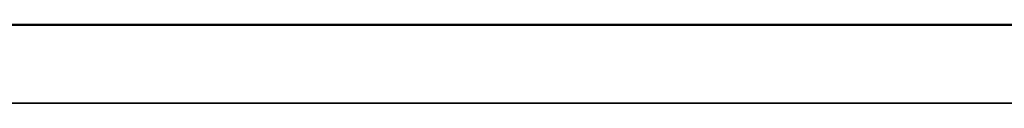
# Model space of a CAD drawing. Header units: millimetres. Extents: x 50 to 3176, y 50 to 2109.
# Tile 150 of 256: x 1186 to 1211, y 533 to 535. Entities that reach past the tile are written whole.
import ezdxf

# ---------------------------------------------------------------- set-up
doc = ezdxf.new("R2010")
doc.units = ezdxf.units.MM
doc.header["$LTSCALE"] = 10
doc.layers.add('Visible (ISO)', color=7, linetype='Continuous', lineweight=50)
doc.layers.add('Visible Narrow (ISO)', color=7, linetype='Continuous', lineweight=35)

msp = doc.modelspace()

# ---------------------------------------------------------------- linework, layer by layer
at = {"layer": 'Visible (ISO)'}
for p, q in [((1012.953, 534.9384), (1362.953, 534.9384)), ((1191.9008, 534.9384), (1191.9009, 534.9384)), ((1191.9008, 534.9384), (1191.9009, 534.9384)), ((1196.633, 534.9384), (1196.6377, 534.9384))]:
    msp.add_line(p, q, dxfattribs=at)
msp.add_open_spline([(1196.6377, 534.9384), (1196.763, 534.9384), (1196.843, 534.9385), (1196.879, 534.9385)], degree=3, dxfattribs=at)
at = {"layer": 'Visible Narrow (ISO)'}
msp.add_line((1362.953, 532.9384), (1012.953, 532.9384), dxfattribs=at)

doc.saveas('drawing.dxf')
